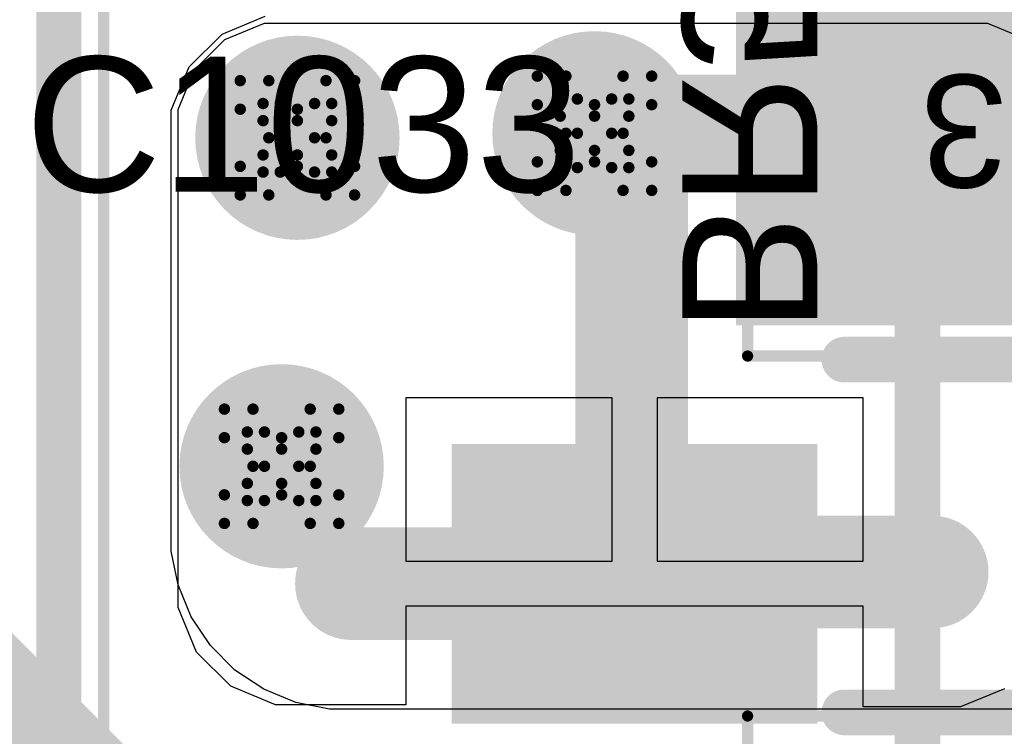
# Model space of a CAD drawing. Header units: inches. Extents: x -6 to 11.2, y -2.2 to 8.3.
# Tile 31 of 256: x 0.668 to 0.84, y 1.293 to 1.419. Entities that reach past the tile are written whole.
import ezdxf

# ---------------------------------------------------------------- set-up
doc = ezdxf.new("R2010")
doc.units = ezdxf.units.IN
doc.header["$MEASUREMENT"] = 0
for name, color, linetype in [('Board Layer Stack Bottom Overlay', 54, 'Continuous'), ('Board Layer Stack Bottom Solder', 6, 'Continuous'), ('Bottom Comp Body -Top13)-Comp Body -Bot14)', 56, 'Continuous'), ('Bottom Courtyard -Top15)-Courtyard -Bot16)', 56, 'Continuous'), ('Bottom Paste', 16, 'Continuous'), ('Drill Drawing', 1, 'Continuous'), ('Layer  6- Inner', 156, 'Continuous'), ('Layer 1- Top', 1, 'Continuous'), ('Layer 2- GND', 16, 'Continuous'), ('Layer 7- PWR', 76, 'Continuous'), ('Layer 8- Bottom', 5, 'Continuous'), ('Top Comp Body -Top13)-Comp Body -Bot14)', 56, 'Continuous'), ('Top Comp Outline -Top11)-Comp Outline -Bot12)', 56, 'Continuous'), ('Top Courtyard -Top15)-Courtyard -Bot16)', 56, 'Continuous'), ('Top Overlay', 2, 'Continuous'), ('Top Paste', 8, 'Continuous'), ('Top Solder', 216, 'Continuous'), ('Via Holes', 16, 'Continuous')]:
    doc.layers.add(name, color=color, linetype=linetype)
doc.styles.add('Arial', font='txt', dxfattribs={"height": 0.2})

# ---------------------------------------------------------------- blocks, each defined once
blk = doc.blocks.new('615008138321_B_93')
at = {"layer": 'Board Layer Stack Bottom Overlay'}
blk.add_lwpolyline([(-0.31496, -0.32874, 0.00787, 0.00787, 0), (0.31496, -0.32874, 0.00787, 0.00787, 0)], format="xyseb", dxfattribs=at)
at = {"layer": 'Bottom Comp Body -Top13)-Comp Body -Bot14)'}
blk.add_lwpolyline([(-0.31496, -0.32874, 0.00394, 0.00394, 0), (0.31496, -0.32874, 0.00394, 0.00394, 0)], format="xyseb", dxfattribs=at)
at = {"layer": 'Bottom Courtyard -Top15)-Courtyard -Bot16)'}
blk.add_lwpolyline([(-0.36811, -0.33661, 0.00197, 0.00197, 0), (0.36811, -0.33661, 0.00197, 0.00197, 0)], format="xyseb", dxfattribs=at)
blk = doc.blocks.new('L1505_M_____120')
at = {"layer": 'Layer 1- Top'}
for points in [[(-0.067, -0.032), (-0.067, 0.032), (-0.017, 0.032), (-0.017, -0.032)], [(0.017, -0.032), (0.017, 0.032), (0.067, 0.032), (0.067, -0.032)]]:
    blk.add_hatch(color=7, dxfattribs=at).paths.add_polyline_path(points)
at = {"layer": 'Top Paste'}
for points in [[(-0.067, -0.032), (-0.067, 0.032), (-0.017, 0.032), (-0.017, -0.032)], [(0.017, -0.032), (0.017, 0.032), (0.067, 0.032), (0.067, -0.032)]]:
    blk.add_hatch(color=8, dxfattribs=at).paths.add_polyline_path(points)
at = {"layer": 'Top Solder'}
for points in [[(-0.06897, -0.03397), (-0.06897, 0.03397), (-0.01503, 0.03397), (-0.01503, -0.03397)], [(0.01503, -0.03397), (0.01503, 0.03397), (0.06897, 0.03397), (0.06897, -0.03397)]]:
    blk.add_hatch(color=216, dxfattribs=at).paths.add_polyline_path(points)
at = {"layer": 'Top Comp Body -Top13)-Comp Body -Bot14)'}
for points in [[(0.04331, 0.02854, 0.00394, 0.00394, 0), (-0.04331, 0.02854, 0.00394, 0.00394, 0)], [(-0.04331, 0.02854, 0.00394, 0.00394, 0), (-0.04331, -0.02854, 0.00394, 0.00394, 0)], [(0.04331, 0.02854, 0.00394, 0.00394, 0), (0.04331, -0.02854, 0.00394, 0.00394, 0)], [(0.04331, -0.02854, 0.00394, 0.00394, 0), (-0.04331, -0.02854, 0.00394, 0.00394, 0)]]:
    blk.add_lwpolyline(points, format="xyseb", dxfattribs=at)
for points in [[(-0.04429, 0.02854, 0.00197, 0.00197, 1), (-0.04232, 0.02854, 0.00197, 0.00197, 1)], [(-0.04429, 0.02854, 0.00197, 0.00197, 1), (-0.04232, 0.02854, 0.00197, 0.00197, 1)], [(0.04232, 0.02854, 0.00197, 0.00197, 1), (0.04429, 0.02854, 0.00197, 0.00197, 1)], [(0.04232, 0.02854, 0.00197, 0.00197, 1), (0.04429, 0.02854, 0.00197, 0.00197, 1)], [(-0.04429, -0.02854, 0.00197, 0.00197, 1), (-0.04232, -0.02854, 0.00197, 0.00197, 1)], [(-0.04429, -0.02854, 0.00197, 0.00197, 1), (-0.04232, -0.02854, 0.00197, 0.00197, 1)], [(0.04232, -0.02854, 0.00197, 0.00197, 1), (0.04429, -0.02854, 0.00197, 0.00197, 1)], [(0.04232, -0.02854, 0.00197, 0.00197, 1), (0.04429, -0.02854, 0.00197, 0.00197, 1)]]:
    blk.add_lwpolyline(points, format="xyseb", close=True, dxfattribs=at)
at = {"layer": 'Top Courtyard -Top15)-Courtyard -Bot16)'}
for points in [[(0.06693, 0.03937, 0.00197, 0.00197, 0), (-0.06693, 0.03937, 0.00197, 0.00197, 0)], [(-0.06693, 0.03937, 0.00197, 0.00197, 0), (-0.06693, -0.03937, 0.00197, 0.00197, 0)], [(0.06693, 0.03937, 0.00197, 0.00197, 0), (0.06693, -0.03937, 0.00197, 0.00197, 0)], [(0, 0.01969, 0.00394, 0.00394, 0), (0, -0.01969, 0.00394, 0.00394, 0)], [(0.01969, 0, 0.00394, 0.00394, 0), (-0.01969, 0, 0.00394, 0.00394, 0)], [(0.06693, -0.03937, 0.00197, 0.00197, 0), (-0.06693, -0.03937, 0.00197, 0.00197, 0)]]:
    blk.add_lwpolyline(points, format="xyseb", dxfattribs=at)
for points in [[(-0.06742, 0.03937, 0.000984, 0.000984, 1), (-0.06644, 0.03937, 0.000984, 0.000984, 1)], [(-0.06742, 0.03937, 0.000984, 0.000984, 1), (-0.06644, 0.03937, 0.000984, 0.000984, 1)], [(0.06644, 0.03937, 0.000984, 0.000984, 1), (0.06742, 0.03937, 0.000984, 0.000984, 1)], [(0.06644, 0.03937, 0.000984, 0.000984, 1), (0.06742, 0.03937, 0.000984, 0.000984, 1)], [(-0.00098, 0.01969, 0.00197, 0.00197, 1), (0.00098, 0.01969, 0.00197, 0.00197, 1)], [(-0.02067, 0, 0.00197, 0.00197, 1), (-0.0187, 0, 0.00197, 0.00197, 1)], [(0.0187, 0, 0.00197, 0.00197, 1), (0.02067, 0, 0.00197, 0.00197, 1)], [(-0.00098, -0.01969, 0.00197, 0.00197, 1), (0.00098, -0.01969, 0.00197, 0.00197, 1)], [(-0.06742, -0.03937, 0.000984, 0.000984, 1), (-0.06644, -0.03937, 0.000984, 0.000984, 1)], [(-0.06742, -0.03937, 0.000984, 0.000984, 1), (-0.06644, -0.03937, 0.000984, 0.000984, 1)], [(0.06644, -0.03937, 0.000984, 0.000984, 1), (0.06742, -0.03937, 0.000984, 0.000984, 1)], [(0.06644, -0.03937, 0.000984, 0.000984, 1), (0.06742, -0.03937, 0.000984, 0.000984, 1)]]:
    blk.add_lwpolyline(points, format="xyseb", close=True, dxfattribs=at)
at = {"layer": 'Top Overlay'}
for points in [[(0.05, 0.04, 0.008, 0.008, 0), (-0.05, 0.04, 0.008, 0.008, 0)], [(0.05, -0.04, 0.008, 0.008, 0), (-0.05, -0.04, 0.008, 0.008, 0)]]:
    blk.add_lwpolyline(points, format="xyseb", dxfattribs=at)
for points in [[(-0.052, 0.04, 0.004, 0.004, 1), (-0.048, 0.04, 0.004, 0.004, 1)], [(0.048, 0.04, 0.004, 0.004, 1), (0.052, 0.04, 0.004, 0.004, 1)], [(-0.052, -0.04, 0.004, 0.004, 1), (-0.048, -0.04, 0.004, 0.004, 1)], [(0.048, -0.04, 0.004, 0.004, 1), (0.052, -0.04, 0.004, 0.004, 1)]]:
    blk.add_lwpolyline(points, format="xyseb", close=True, dxfattribs=at)
at = {"layer": 'Top Comp Outline -Top11)-Comp Outline -Bot12)', "style": 'Arial'}
blk.add_text('C1005', height=0.019685, dxfattribs=at).set_placement((-0.04428, -0.00984))
blk = doc.blocks.new('L1505_M_____371')
at = {"layer": 'Layer 1- Top'}
for points in [[(-0.067, -0.032), (-0.067, 0.032), (-0.017, 0.032), (-0.017, -0.032)], [(0.017, -0.032), (0.017, 0.032), (0.067, 0.032), (0.067, -0.032)]]:
    blk.add_hatch(color=7, dxfattribs=at).paths.add_polyline_path(points)
at = {"layer": 'Top Paste'}
for points in [[(-0.067, -0.032), (-0.067, 0.032), (-0.017, 0.032), (-0.017, -0.032)], [(0.017, -0.032), (0.017, 0.032), (0.067, 0.032), (0.067, -0.032)]]:
    blk.add_hatch(color=8, dxfattribs=at).paths.add_polyline_path(points)
at = {"layer": 'Top Solder'}
for points in [[(-0.06897, -0.03397), (-0.06897, 0.03397), (-0.01503, 0.03397), (-0.01503, -0.03397)], [(0.01503, -0.03397), (0.01503, 0.03397), (0.06897, 0.03397), (0.06897, -0.03397)]]:
    blk.add_hatch(color=216, dxfattribs=at).paths.add_polyline_path(points)
at = {"layer": 'Top Comp Body -Top13)-Comp Body -Bot14)'}
for points in [[(-0.04331, 0.02854, 0.00394, 0.00394, 0), (-0.04331, -0.02854, 0.00394, 0.00394, 0)], [(0.04331, 0.02854, 0.00394, 0.00394, 0), (-0.04331, 0.02854, 0.00394, 0.00394, 0)], [(0.04331, 0.02854, 0.00394, 0.00394, 0), (0.04331, -0.02854, 0.00394, 0.00394, 0)], [(0.04331, -0.02854, 0.00394, 0.00394, 0), (-0.04331, -0.02854, 0.00394, 0.00394, 0)]]:
    blk.add_lwpolyline(points, format="xyseb", dxfattribs=at)
for points in [[(-0.04429, 0.02854, 0.00197, 0.00197, 1), (-0.04232, 0.02854, 0.00197, 0.00197, 1)], [(-0.04429, 0.02854, 0.00197, 0.00197, 1), (-0.04232, 0.02854, 0.00197, 0.00197, 1)], [(0.04232, 0.02854, 0.00197, 0.00197, 1), (0.04429, 0.02854, 0.00197, 0.00197, 1)], [(0.04232, 0.02854, 0.00197, 0.00197, 1), (0.04429, 0.02854, 0.00197, 0.00197, 1)], [(-0.04429, -0.02854, 0.00197, 0.00197, 1), (-0.04232, -0.02854, 0.00197, 0.00197, 1)], [(-0.04429, -0.02854, 0.00197, 0.00197, 1), (-0.04232, -0.02854, 0.00197, 0.00197, 1)], [(0.04232, -0.02854, 0.00197, 0.00197, 1), (0.04429, -0.02854, 0.00197, 0.00197, 1)], [(0.04232, -0.02854, 0.00197, 0.00197, 1), (0.04429, -0.02854, 0.00197, 0.00197, 1)]]:
    blk.add_lwpolyline(points, format="xyseb", close=True, dxfattribs=at)
at = {"layer": 'Top Courtyard -Top15)-Courtyard -Bot16)'}
for points in [[(-0.06693, 0.03937, 0.00197, 0.00197, 0), (-0.06693, -0.03937, 0.00197, 0.00197, 0)], [(0.06693, 0.03937, 0.00197, 0.00197, 0), (-0.06693, 0.03937, 0.00197, 0.00197, 0)], [(0.06693, 0.03937, 0.00197, 0.00197, 0), (0.06693, -0.03937, 0.00197, 0.00197, 0)], [(0, 0.01969, 0.00394, 0.00394, 0), (0, -0.01969, 0.00394, 0.00394, 0)], [(0.01969, 0, 0.00394, 0.00394, 0), (-0.01969, 0, 0.00394, 0.00394, 0)], [(0.06693, -0.03937, 0.00197, 0.00197, 0), (-0.06693, -0.03937, 0.00197, 0.00197, 0)]]:
    blk.add_lwpolyline(points, format="xyseb", dxfattribs=at)
for points in [[(-0.06742, 0.03937, 0.000984, 0.000984, 1), (-0.06644, 0.03937, 0.000984, 0.000984, 1)], [(-0.06742, 0.03937, 0.000984, 0.000984, 1), (-0.06644, 0.03937, 0.000984, 0.000984, 1)], [(0.06644, 0.03937, 0.000984, 0.000984, 1), (0.06742, 0.03937, 0.000984, 0.000984, 1)], [(0.06644, 0.03937, 0.000984, 0.000984, 1), (0.06742, 0.03937, 0.000984, 0.000984, 1)], [(-0.00098, 0.01969, 0.00197, 0.00197, 1), (0.00098, 0.01969, 0.00197, 0.00197, 1)], [(-0.02067, 0, 0.00197, 0.00197, 1), (-0.0187, 0, 0.00197, 0.00197, 1)], [(0.0187, 0, 0.00197, 0.00197, 1), (0.02067, 0, 0.00197, 0.00197, 1)], [(-0.00098, -0.01969, 0.00197, 0.00197, 1), (0.00098, -0.01969, 0.00197, 0.00197, 1)], [(-0.06742, -0.03937, 0.000984, 0.000984, 1), (-0.06644, -0.03937, 0.000984, 0.000984, 1)], [(-0.06742, -0.03937, 0.000984, 0.000984, 1), (-0.06644, -0.03937, 0.000984, 0.000984, 1)], [(0.06644, -0.03937, 0.000984, 0.000984, 1), (0.06742, -0.03937, 0.000984, 0.000984, 1)], [(0.06644, -0.03937, 0.000984, 0.000984, 1), (0.06742, -0.03937, 0.000984, 0.000984, 1)]]:
    blk.add_lwpolyline(points, format="xyseb", close=True, dxfattribs=at)
at = {"layer": 'Top Overlay'}
for points in [[(0.05, 0.04, 0.008, 0.008, 0), (-0.05, 0.04, 0.008, 0.008, 0)], [(0.05, -0.04, 0.008, 0.008, 0), (-0.05, -0.04, 0.008, 0.008, 0)]]:
    blk.add_lwpolyline(points, format="xyseb", dxfattribs=at)
for points in [[(-0.052, 0.04, 0.004, 0.004, 1), (-0.048, 0.04, 0.004, 0.004, 1)], [(0.048, 0.04, 0.004, 0.004, 1), (0.052, 0.04, 0.004, 0.004, 1)], [(-0.052, -0.04, 0.004, 0.004, 1), (-0.048, -0.04, 0.004, 0.004, 1)], [(0.048, -0.04, 0.004, 0.004, 1), (0.052, -0.04, 0.004, 0.004, 1)]]:
    blk.add_lwpolyline(points, format="xyseb", close=True, dxfattribs=at)
at = {"layer": 'Top Comp Outline -Top11)-Comp Outline -Bot12)', "style": 'Arial'}
blk.add_text('C1033', height=0.019685, dxfattribs=at).set_placement((-0.04428, -0.00984))
blk = doc.blocks.new('DF_S_B_400')
at = {"layer": 'Board Layer Stack Bottom Solder'}
blk.add_hatch(color=6, dxfattribs=at).paths.add_polyline_path([(-0.07553, 0.20647), (-0.07553, 0.14253), (-0.12447, 0.14253), (-0.12447, 0.20647)])
at = {"layer": 'Bottom Paste'}
blk.add_hatch(color=16, dxfattribs=at).paths.add_polyline_path([(-0.0775, 0.2045), (-0.0775, 0.1445), (-0.1225, 0.1445), (-0.1225, 0.2045)])
at = {"layer": 'Layer 8- Bottom'}
blk.add_hatch(color=7, dxfattribs=at).paths.add_polyline_path([(-0.0775, 0.2045), (-0.0775, 0.1445), (-0.1225, 0.1445), (-0.1225, 0.2045)])
at = {"layer": 'Board Layer Stack Bottom Overlay'}
blk.add_lwpolyline([(-0.175, 0.125, 0.008, 0.008, 0), (0.175, 0.125, 0.008, 0.008, 0)], format="xyseb", dxfattribs=at)

msp = doc.modelspace()

# ---------------------------------------------------------------- hatches: boundary and pattern name
at = {"layer": 'Layer  6- Inner'}
h = msp.add_hatch(color=7, dxfattribs=at)
edge = h.paths.add_edge_path()
edge.add_arc((0.71654, 1.39803), 0.01575, 0, 360)
h = msp.add_hatch(color=7, dxfattribs=at)
edge = h.paths.add_edge_path()
edge.add_arc((0.7685, 1.39882), 0.01575, 0, 360)
h = msp.add_hatch(color=7, dxfattribs=at)
edge = h.paths.add_edge_path()
edge.add_arc((0.71378, 1.34055), 0.01575, 0, 360)
at = {"layer": 'Layer 1- Top'}
h = msp.add_hatch(color=7, dxfattribs=at)
edge = h.paths.add_edge_path()
edge.add_arc((0.71654, 1.39803), 0.01575, 0, 360)
h = msp.add_hatch(color=7, dxfattribs=at)
edge = h.paths.add_edge_path()
edge.add_arc((0.7685, 1.39882), 0.01575, 0, 360)
h = msp.add_hatch(color=7, dxfattribs=at)
edge = h.paths.add_edge_path()
edge.add_arc((0.71378, 1.34055), 0.01575, 0, 360)
at = {"layer": 'Layer 2- GND'}
h = msp.add_hatch(color=7, dxfattribs=at)
edge = h.paths.add_edge_path()
edge.add_arc((0.71654, 1.39803), 0.01787, 0, 360)
h = msp.add_hatch(color=7, dxfattribs=at)
edge = h.paths.add_edge_path()
edge.add_arc((0.7685, 1.39882), 0.01787, 0, 360)
h = msp.add_hatch(color=7, dxfattribs=at)
edge = h.paths.add_edge_path()
edge.add_arc((0.71378, 1.34055), 0.01787, 0, 360)
at = {"layer": 'Layer 7- PWR'}
h = msp.add_hatch(color=7, dxfattribs=at)
edge = h.paths.add_edge_path()
edge.add_arc((0.71654, 1.39803), 0.01787, 0, 360)
h = msp.add_hatch(color=7, dxfattribs=at)
edge = h.paths.add_edge_path()
edge.add_arc((0.7685, 1.39882), 0.01787, 0, 360)
h = msp.add_hatch(color=7, dxfattribs=at)
edge = h.paths.add_edge_path()
edge.add_arc((0.71378, 1.34055), 0.01787, 0, 360)
at = {"layer": 'Layer 8- Bottom'}
h = msp.add_hatch(color=7, dxfattribs=at)
edge = h.paths.add_edge_path()
edge.add_arc((0.71654, 1.39803), 0.01575, 0, 360)
h = msp.add_hatch(color=7, dxfattribs=at)
edge = h.paths.add_edge_path()
edge.add_arc((0.7685, 1.39882), 0.01575, 0, 360)
h = msp.add_hatch(color=7, dxfattribs=at)
edge = h.paths.add_edge_path()
edge.add_arc((0.71378, 1.34055), 0.01575, 0, 360)
at = {"layer": 'Via Holes'}
h = msp.add_hatch(color=7, dxfattribs=at)
edge = h.paths.add_edge_path()
edge.add_arc((0.71654, 1.39803), 0.00787, 0, 360)
h = msp.add_hatch(color=7, dxfattribs=at)
edge = h.paths.add_edge_path()
edge.add_arc((0.7685, 1.39882), 0.00787, 0, 360)
h = msp.add_hatch(color=7, dxfattribs=at)
edge = h.paths.add_edge_path()
edge.add_arc((0.71378, 1.34055), 0.00787, 0, 360)

# ---------------------------------------------------------------- linework, layer by layer
at = {"layer": 'Drill Drawing'}
for points in [[(0.70654, 1.40303, 0.002, 0.002, 0), (0.70654, 1.40803, 0.002, 0.002, 0)], [(0.70654, 1.40803, 0.002, 0.002, 0), (0.71154, 1.40803, 0.002, 0.002, 0)], [(0.71154, 1.40803, 0.002, 0.002, 0), (0.71654, 1.40303, 0.002, 0.002, 0)], [(0.71654, 1.40303, 0.002, 0.002, 0), (0.72154, 1.40803, 0.002, 0.002, 0)], [(0.72154, 1.40803, 0.002, 0.002, 0), (0.72654, 1.40803, 0.002, 0.002, 0)], [(0.72654, 1.40303, 0.002, 0.002, 0), (0.72654, 1.40803, 0.002, 0.002, 0)], [(0.7585, 1.40382, 0.002, 0.002, 0), (0.7585, 1.40882, 0.002, 0.002, 0)], [(0.7585, 1.40882, 0.002, 0.002, 0), (0.7635, 1.40882, 0.002, 0.002, 0)], [(0.7635, 1.40882, 0.002, 0.002, 0), (0.7685, 1.40382, 0.002, 0.002, 0)], [(0.7685, 1.40382, 0.002, 0.002, 0), (0.7735, 1.40882, 0.002, 0.002, 0)], [(0.7735, 1.40882, 0.002, 0.002, 0), (0.7785, 1.40882, 0.002, 0.002, 0)], [(0.7785, 1.40382, 0.002, 0.002, 0), (0.7785, 1.40882, 0.002, 0.002, 0)], [(0.71054, 1.40103, 0.002, 0.002, 0), (0.71054, 1.40403, 0.002, 0.002, 0)], [(0.71054, 1.40403, 0.002, 0.002, 0), (0.71354, 1.40403, 0.002, 0.002, 0)], [(0.71354, 1.40403, 0.002, 0.002, 0), (0.71654, 1.40103, 0.002, 0.002, 0)], [(0.71654, 1.40103, 0.002, 0.002, 0), (0.71954, 1.40403, 0.002, 0.002, 0)], [(0.71954, 1.40403, 0.002, 0.002, 0), (0.72254, 1.40403, 0.002, 0.002, 0)], [(0.72254, 1.40103, 0.002, 0.002, 0), (0.72254, 1.40403, 0.002, 0.002, 0)], [(0.7625, 1.40182, 0.002, 0.002, 0), (0.7625, 1.40482, 0.002, 0.002, 0)], [(0.7625, 1.40482, 0.002, 0.002, 0), (0.7655, 1.40482, 0.002, 0.002, 0)], [(0.7655, 1.40482, 0.002, 0.002, 0), (0.7685, 1.40182, 0.002, 0.002, 0)], [(0.7685, 1.40182, 0.002, 0.002, 0), (0.7715, 1.40482, 0.002, 0.002, 0)], [(0.7715, 1.40482, 0.002, 0.002, 0), (0.7745, 1.40482, 0.002, 0.002, 0)], [(0.7745, 1.40182, 0.002, 0.002, 0), (0.7745, 1.40482, 0.002, 0.002, 0)], [(0.70654, 1.40303, 0.002, 0.002, 0), (0.71154, 1.39803, 0.002, 0.002, 0)], [(0.72154, 1.39803, 0.002, 0.002, 0), (0.72654, 1.40303, 0.002, 0.002, 0)], [(0.7585, 1.40382, 0.002, 0.002, 0), (0.7635, 1.39882, 0.002, 0.002, 0)], [(0.7735, 1.39882, 0.002, 0.002, 0), (0.7785, 1.40382, 0.002, 0.002, 0)], [(0.71054, 1.40103, 0.002, 0.002, 0), (0.71354, 1.39803, 0.002, 0.002, 0)], [(0.71954, 1.39803, 0.002, 0.002, 0), (0.72254, 1.40103, 0.002, 0.002, 0)], [(0.7625, 1.40182, 0.002, 0.002, 0), (0.7655, 1.39882, 0.002, 0.002, 0)], [(0.7715, 1.39882, 0.002, 0.002, 0), (0.7745, 1.40182, 0.002, 0.002, 0)], [(0.70654, 1.39303, 0.002, 0.002, 0), (0.71154, 1.39803, 0.002, 0.002, 0)], [(0.71054, 1.39503, 0.002, 0.002, 0), (0.71354, 1.39803, 0.002, 0.002, 0)], [(0.71954, 1.39803, 0.002, 0.002, 0), (0.72254, 1.39503, 0.002, 0.002, 0)], [(0.72154, 1.39803, 0.002, 0.002, 0), (0.72654, 1.39303, 0.002, 0.002, 0)], [(0.7585, 1.39382, 0.002, 0.002, 0), (0.7635, 1.39882, 0.002, 0.002, 0)], [(0.7625, 1.39582, 0.002, 0.002, 0), (0.7655, 1.39882, 0.002, 0.002, 0)], [(0.7715, 1.39882, 0.002, 0.002, 0), (0.7745, 1.39582, 0.002, 0.002, 0)], [(0.7735, 1.39882, 0.002, 0.002, 0), (0.7785, 1.39382, 0.002, 0.002, 0)], [(0.7625, 1.39282, 0.002, 0.002, 0), (0.7625, 1.39582, 0.002, 0.002, 0)], [(0.7655, 1.39282, 0.002, 0.002, 0), (0.7685, 1.39582, 0.002, 0.002, 0)], [(0.7685, 1.39582, 0.002, 0.002, 0), (0.7715, 1.39282, 0.002, 0.002, 0)], [(0.7745, 1.39282, 0.002, 0.002, 0), (0.7745, 1.39582, 0.002, 0.002, 0)], [(0.71054, 1.39203, 0.002, 0.002, 0), (0.71054, 1.39503, 0.002, 0.002, 0)], [(0.71354, 1.39203, 0.002, 0.002, 0), (0.71654, 1.39503, 0.002, 0.002, 0)], [(0.71654, 1.39503, 0.002, 0.002, 0), (0.71954, 1.39203, 0.002, 0.002, 0)], [(0.72254, 1.39203, 0.002, 0.002, 0), (0.72254, 1.39503, 0.002, 0.002, 0)], [(0.7585, 1.38882, 0.002, 0.002, 0), (0.7585, 1.39382, 0.002, 0.002, 0)], [(0.7635, 1.38882, 0.002, 0.002, 0), (0.7685, 1.39382, 0.002, 0.002, 0)], [(0.7685, 1.39382, 0.002, 0.002, 0), (0.7735, 1.38882, 0.002, 0.002, 0)], [(0.7785, 1.38882, 0.002, 0.002, 0), (0.7785, 1.39382, 0.002, 0.002, 0)], [(0.70654, 1.38803, 0.002, 0.002, 0), (0.70654, 1.39303, 0.002, 0.002, 0)], [(0.71054, 1.39203, 0.002, 0.002, 0), (0.71354, 1.39203, 0.002, 0.002, 0)], [(0.71154, 1.38803, 0.002, 0.002, 0), (0.71654, 1.39303, 0.002, 0.002, 0)], [(0.71654, 1.39303, 0.002, 0.002, 0), (0.72154, 1.38803, 0.002, 0.002, 0)], [(0.71954, 1.39203, 0.002, 0.002, 0), (0.72254, 1.39203, 0.002, 0.002, 0)], [(0.72654, 1.38803, 0.002, 0.002, 0), (0.72654, 1.39303, 0.002, 0.002, 0)], [(0.7625, 1.39282, 0.002, 0.002, 0), (0.7655, 1.39282, 0.002, 0.002, 0)], [(0.7715, 1.39282, 0.002, 0.002, 0), (0.7745, 1.39282, 0.002, 0.002, 0)], [(0.7585, 1.38882, 0.002, 0.002, 0), (0.7635, 1.38882, 0.002, 0.002, 0)], [(0.7735, 1.38882, 0.002, 0.002, 0), (0.7785, 1.38882, 0.002, 0.002, 0)], [(0.70654, 1.38803, 0.002, 0.002, 0), (0.71154, 1.38803, 0.002, 0.002, 0)], [(0.72154, 1.38803, 0.002, 0.002, 0), (0.72654, 1.38803, 0.002, 0.002, 0)], [(0.70378, 1.34555, 0.002, 0.002, 0), (0.70378, 1.35055, 0.002, 0.002, 0)], [(0.70378, 1.35055, 0.002, 0.002, 0), (0.70878, 1.35055, 0.002, 0.002, 0)], [(0.70878, 1.35055, 0.002, 0.002, 0), (0.71378, 1.34555, 0.002, 0.002, 0)], [(0.71378, 1.34555, 0.002, 0.002, 0), (0.71878, 1.35055, 0.002, 0.002, 0)], [(0.71878, 1.35055, 0.002, 0.002, 0), (0.72378, 1.35055, 0.002, 0.002, 0)], [(0.72378, 1.34555, 0.002, 0.002, 0), (0.72378, 1.35055, 0.002, 0.002, 0)], [(0.70378, 1.34555, 0.002, 0.002, 0), (0.70878, 1.34055, 0.002, 0.002, 0)], [(0.70778, 1.34355, 0.002, 0.002, 0), (0.70778, 1.34655, 0.002, 0.002, 0)], [(0.70778, 1.34655, 0.002, 0.002, 0), (0.71078, 1.34655, 0.002, 0.002, 0)], [(0.71078, 1.34655, 0.002, 0.002, 0), (0.71378, 1.34355, 0.002, 0.002, 0)], [(0.71378, 1.34355, 0.002, 0.002, 0), (0.71678, 1.34655, 0.002, 0.002, 0)], [(0.71678, 1.34655, 0.002, 0.002, 0), (0.71978, 1.34655, 0.002, 0.002, 0)], [(0.71878, 1.34055, 0.002, 0.002, 0), (0.72378, 1.34555, 0.002, 0.002, 0)], [(0.71978, 1.34355, 0.002, 0.002, 0), (0.71978, 1.34655, 0.002, 0.002, 0)], [(0.70778, 1.34355, 0.002, 0.002, 0), (0.71078, 1.34055, 0.002, 0.002, 0)], [(0.71678, 1.34055, 0.002, 0.002, 0), (0.71978, 1.34355, 0.002, 0.002, 0)], [(0.70378, 1.33555, 0.002, 0.002, 0), (0.70878, 1.34055, 0.002, 0.002, 0)], [(0.70778, 1.33755, 0.002, 0.002, 0), (0.71078, 1.34055, 0.002, 0.002, 0)], [(0.71678, 1.34055, 0.002, 0.002, 0), (0.71978, 1.33755, 0.002, 0.002, 0)], [(0.71878, 1.34055, 0.002, 0.002, 0), (0.72378, 1.33555, 0.002, 0.002, 0)], [(0.70778, 1.33455, 0.002, 0.002, 0), (0.70778, 1.33755, 0.002, 0.002, 0)], [(0.71078, 1.33455, 0.002, 0.002, 0), (0.71378, 1.33755, 0.002, 0.002, 0)], [(0.71378, 1.33755, 0.002, 0.002, 0), (0.71678, 1.33455, 0.002, 0.002, 0)], [(0.71978, 1.33455, 0.002, 0.002, 0), (0.71978, 1.33755, 0.002, 0.002, 0)], [(0.70378, 1.33055, 0.002, 0.002, 0), (0.70378, 1.33555, 0.002, 0.002, 0)], [(0.70878, 1.33055, 0.002, 0.002, 0), (0.71378, 1.33555, 0.002, 0.002, 0)], [(0.71378, 1.33555, 0.002, 0.002, 0), (0.71878, 1.33055, 0.002, 0.002, 0)], [(0.72378, 1.33055, 0.002, 0.002, 0), (0.72378, 1.33555, 0.002, 0.002, 0)], [(0.70778, 1.33455, 0.002, 0.002, 0), (0.71078, 1.33455, 0.002, 0.002, 0)], [(0.71678, 1.33455, 0.002, 0.002, 0), (0.71978, 1.33455, 0.002, 0.002, 0)], [(0.70378, 1.33055, 0.002, 0.002, 0), (0.70878, 1.33055, 0.002, 0.002, 0)], [(0.71878, 1.33055, 0.002, 0.002, 0), (0.72378, 1.33055, 0.002, 0.002, 0)]]:
    msp.add_lwpolyline(points, format="xyseb", dxfattribs=at)
for points in [[(0.70604, 1.40803, 0.001, 0.001, 1), (0.70704, 1.40803, 0.001, 0.001, 1)], [(0.70604, 1.40803, 0.001, 0.001, 1), (0.70704, 1.40803, 0.001, 0.001, 1)], [(0.71104, 1.40803, 0.001, 0.001, 1), (0.71204, 1.40803, 0.001, 0.001, 1)], [(0.71104, 1.40803, 0.001, 0.001, 1), (0.71204, 1.40803, 0.001, 0.001, 1)], [(0.72104, 1.40803, 0.001, 0.001, 1), (0.72204, 1.40803, 0.001, 0.001, 1)], [(0.72104, 1.40803, 0.001, 0.001, 1), (0.72204, 1.40803, 0.001, 0.001, 1)], [(0.72604, 1.40803, 0.001, 0.001, 1), (0.72704, 1.40803, 0.001, 0.001, 1)], [(0.72604, 1.40803, 0.001, 0.001, 1), (0.72704, 1.40803, 0.001, 0.001, 1)], [(0.758, 1.40882, 0.001, 0.001, 1), (0.759, 1.40882, 0.001, 0.001, 1)], [(0.758, 1.40882, 0.001, 0.001, 1), (0.759, 1.40882, 0.001, 0.001, 1)], [(0.763, 1.40882, 0.001, 0.001, 1), (0.764, 1.40882, 0.001, 0.001, 1)], [(0.763, 1.40882, 0.001, 0.001, 1), (0.764, 1.40882, 0.001, 0.001, 1)], [(0.773, 1.40882, 0.001, 0.001, 1), (0.774, 1.40882, 0.001, 0.001, 1)], [(0.773, 1.40882, 0.001, 0.001, 1), (0.774, 1.40882, 0.001, 0.001, 1)], [(0.778, 1.40882, 0.001, 0.001, 1), (0.779, 1.40882, 0.001, 0.001, 1)], [(0.778, 1.40882, 0.001, 0.001, 1), (0.779, 1.40882, 0.001, 0.001, 1)], [(0.71004, 1.40403, 0.001, 0.001, 1), (0.71104, 1.40403, 0.001, 0.001, 1)], [(0.71004, 1.40403, 0.001, 0.001, 1), (0.71104, 1.40403, 0.001, 0.001, 1)], [(0.71304, 1.40403, 0.001, 0.001, 1), (0.71404, 1.40403, 0.001, 0.001, 1)], [(0.71304, 1.40403, 0.001, 0.001, 1), (0.71404, 1.40403, 0.001, 0.001, 1)], [(0.71904, 1.40403, 0.001, 0.001, 1), (0.72004, 1.40403, 0.001, 0.001, 1)], [(0.71904, 1.40403, 0.001, 0.001, 1), (0.72004, 1.40403, 0.001, 0.001, 1)], [(0.72204, 1.40403, 0.001, 0.001, 1), (0.72304, 1.40403, 0.001, 0.001, 1)], [(0.72204, 1.40403, 0.001, 0.001, 1), (0.72304, 1.40403, 0.001, 0.001, 1)], [(0.762, 1.40482, 0.001, 0.001, 1), (0.763, 1.40482, 0.001, 0.001, 1)], [(0.762, 1.40482, 0.001, 0.001, 1), (0.763, 1.40482, 0.001, 0.001, 1)], [(0.765, 1.40482, 0.001, 0.001, 1), (0.766, 1.40482, 0.001, 0.001, 1)], [(0.765, 1.40482, 0.001, 0.001, 1), (0.766, 1.40482, 0.001, 0.001, 1)], [(0.771, 1.40482, 0.001, 0.001, 1), (0.772, 1.40482, 0.001, 0.001, 1)], [(0.771, 1.40482, 0.001, 0.001, 1), (0.772, 1.40482, 0.001, 0.001, 1)], [(0.774, 1.40482, 0.001, 0.001, 1), (0.775, 1.40482, 0.001, 0.001, 1)], [(0.774, 1.40482, 0.001, 0.001, 1), (0.775, 1.40482, 0.001, 0.001, 1)], [(0.70604, 1.40303, 0.001, 0.001, 1), (0.70704, 1.40303, 0.001, 0.001, 1)], [(0.70604, 1.40303, 0.001, 0.001, 1), (0.70704, 1.40303, 0.001, 0.001, 1)], [(0.71604, 1.40303, 0.001, 0.001, 1), (0.71704, 1.40303, 0.001, 0.001, 1)], [(0.71604, 1.40303, 0.001, 0.001, 1), (0.71704, 1.40303, 0.001, 0.001, 1)], [(0.72604, 1.40303, 0.001, 0.001, 1), (0.72704, 1.40303, 0.001, 0.001, 1)], [(0.72604, 1.40303, 0.001, 0.001, 1), (0.72704, 1.40303, 0.001, 0.001, 1)], [(0.758, 1.40382, 0.001, 0.001, 1), (0.759, 1.40382, 0.001, 0.001, 1)], [(0.758, 1.40382, 0.001, 0.001, 1), (0.759, 1.40382, 0.001, 0.001, 1)], [(0.768, 1.40382, 0.001, 0.001, 1), (0.769, 1.40382, 0.001, 0.001, 1)], [(0.768, 1.40382, 0.001, 0.001, 1), (0.769, 1.40382, 0.001, 0.001, 1)], [(0.778, 1.40382, 0.001, 0.001, 1), (0.779, 1.40382, 0.001, 0.001, 1)], [(0.778, 1.40382, 0.001, 0.001, 1), (0.779, 1.40382, 0.001, 0.001, 1)], [(0.71004, 1.40103, 0.001, 0.001, 1), (0.71104, 1.40103, 0.001, 0.001, 1)], [(0.71004, 1.40103, 0.001, 0.001, 1), (0.71104, 1.40103, 0.001, 0.001, 1)], [(0.71604, 1.40103, 0.001, 0.001, 1), (0.71704, 1.40103, 0.001, 0.001, 1)], [(0.71604, 1.40103, 0.001, 0.001, 1), (0.71704, 1.40103, 0.001, 0.001, 1)], [(0.72204, 1.40103, 0.001, 0.001, 1), (0.72304, 1.40103, 0.001, 0.001, 1)], [(0.72204, 1.40103, 0.001, 0.001, 1), (0.72304, 1.40103, 0.001, 0.001, 1)], [(0.762, 1.40182, 0.001, 0.001, 1), (0.763, 1.40182, 0.001, 0.001, 1)], [(0.762, 1.40182, 0.001, 0.001, 1), (0.763, 1.40182, 0.001, 0.001, 1)], [(0.768, 1.40182, 0.001, 0.001, 1), (0.769, 1.40182, 0.001, 0.001, 1)], [(0.768, 1.40182, 0.001, 0.001, 1), (0.769, 1.40182, 0.001, 0.001, 1)], [(0.774, 1.40182, 0.001, 0.001, 1), (0.775, 1.40182, 0.001, 0.001, 1)], [(0.774, 1.40182, 0.001, 0.001, 1), (0.775, 1.40182, 0.001, 0.001, 1)], [(0.71104, 1.39803, 0.001, 0.001, 1), (0.71204, 1.39803, 0.001, 0.001, 1)], [(0.71104, 1.39803, 0.001, 0.001, 1), (0.71204, 1.39803, 0.001, 0.001, 1)], [(0.71304, 1.39803, 0.001, 0.001, 1), (0.71404, 1.39803, 0.001, 0.001, 1)], [(0.71304, 1.39803, 0.001, 0.001, 1), (0.71404, 1.39803, 0.001, 0.001, 1)], [(0.71904, 1.39803, 0.001, 0.001, 1), (0.72004, 1.39803, 0.001, 0.001, 1)], [(0.71904, 1.39803, 0.001, 0.001, 1), (0.72004, 1.39803, 0.001, 0.001, 1)], [(0.72104, 1.39803, 0.001, 0.001, 1), (0.72204, 1.39803, 0.001, 0.001, 1)], [(0.72104, 1.39803, 0.001, 0.001, 1), (0.72204, 1.39803, 0.001, 0.001, 1)], [(0.763, 1.39882, 0.001, 0.001, 1), (0.764, 1.39882, 0.001, 0.001, 1)], [(0.763, 1.39882, 0.001, 0.001, 1), (0.764, 1.39882, 0.001, 0.001, 1)], [(0.765, 1.39882, 0.001, 0.001, 1), (0.766, 1.39882, 0.001, 0.001, 1)], [(0.765, 1.39882, 0.001, 0.001, 1), (0.766, 1.39882, 0.001, 0.001, 1)], [(0.771, 1.39882, 0.001, 0.001, 1), (0.772, 1.39882, 0.001, 0.001, 1)], [(0.771, 1.39882, 0.001, 0.001, 1), (0.772, 1.39882, 0.001, 0.001, 1)], [(0.773, 1.39882, 0.001, 0.001, 1), (0.774, 1.39882, 0.001, 0.001, 1)], [(0.773, 1.39882, 0.001, 0.001, 1), (0.774, 1.39882, 0.001, 0.001, 1)], [(0.762, 1.39582, 0.001, 0.001, 1), (0.763, 1.39582, 0.001, 0.001, 1)], [(0.762, 1.39582, 0.001, 0.001, 1), (0.763, 1.39582, 0.001, 0.001, 1)], [(0.768, 1.39582, 0.001, 0.001, 1), (0.769, 1.39582, 0.001, 0.001, 1)], [(0.768, 1.39582, 0.001, 0.001, 1), (0.769, 1.39582, 0.001, 0.001, 1)], [(0.774, 1.39582, 0.001, 0.001, 1), (0.775, 1.39582, 0.001, 0.001, 1)], [(0.774, 1.39582, 0.001, 0.001, 1), (0.775, 1.39582, 0.001, 0.001, 1)], [(0.71004, 1.39503, 0.001, 0.001, 1), (0.71104, 1.39503, 0.001, 0.001, 1)], [(0.71004, 1.39503, 0.001, 0.001, 1), (0.71104, 1.39503, 0.001, 0.001, 1)], [(0.71604, 1.39503, 0.001, 0.001, 1), (0.71704, 1.39503, 0.001, 0.001, 1)], [(0.71604, 1.39503, 0.001, 0.001, 1), (0.71704, 1.39503, 0.001, 0.001, 1)], [(0.72204, 1.39503, 0.001, 0.001, 1), (0.72304, 1.39503, 0.001, 0.001, 1)], [(0.72204, 1.39503, 0.001, 0.001, 1), (0.72304, 1.39503, 0.001, 0.001, 1)], [(0.758, 1.39382, 0.001, 0.001, 1), (0.759, 1.39382, 0.001, 0.001, 1)], [(0.758, 1.39382, 0.001, 0.001, 1), (0.759, 1.39382, 0.001, 0.001, 1)], [(0.768, 1.39382, 0.001, 0.001, 1), (0.769, 1.39382, 0.001, 0.001, 1)], [(0.768, 1.39382, 0.001, 0.001, 1), (0.769, 1.39382, 0.001, 0.001, 1)], [(0.778, 1.39382, 0.001, 0.001, 1), (0.779, 1.39382, 0.001, 0.001, 1)], [(0.778, 1.39382, 0.001, 0.001, 1), (0.779, 1.39382, 0.001, 0.001, 1)], [(0.70604, 1.39303, 0.001, 0.001, 1), (0.70704, 1.39303, 0.001, 0.001, 1)], [(0.70604, 1.39303, 0.001, 0.001, 1), (0.70704, 1.39303, 0.001, 0.001, 1)], [(0.71004, 1.39203, 0.001, 0.001, 1), (0.71104, 1.39203, 0.001, 0.001, 1)], [(0.71004, 1.39203, 0.001, 0.001, 1), (0.71104, 1.39203, 0.001, 0.001, 1)], [(0.71304, 1.39203, 0.001, 0.001, 1), (0.71404, 1.39203, 0.001, 0.001, 1)], [(0.71304, 1.39203, 0.001, 0.001, 1), (0.71404, 1.39203, 0.001, 0.001, 1)], [(0.71604, 1.39303, 0.001, 0.001, 1), (0.71704, 1.39303, 0.001, 0.001, 1)], [(0.71604, 1.39303, 0.001, 0.001, 1), (0.71704, 1.39303, 0.001, 0.001, 1)], [(0.71904, 1.39203, 0.001, 0.001, 1), (0.72004, 1.39203, 0.001, 0.001, 1)], [(0.71904, 1.39203, 0.001, 0.001, 1), (0.72004, 1.39203, 0.001, 0.001, 1)], [(0.72204, 1.39203, 0.001, 0.001, 1), (0.72304, 1.39203, 0.001, 0.001, 1)], [(0.72204, 1.39203, 0.001, 0.001, 1), (0.72304, 1.39203, 0.001, 0.001, 1)], [(0.72604, 1.39303, 0.001, 0.001, 1), (0.72704, 1.39303, 0.001, 0.001, 1)], [(0.72604, 1.39303, 0.001, 0.001, 1), (0.72704, 1.39303, 0.001, 0.001, 1)], [(0.762, 1.39282, 0.001, 0.001, 1), (0.763, 1.39282, 0.001, 0.001, 1)], [(0.762, 1.39282, 0.001, 0.001, 1), (0.763, 1.39282, 0.001, 0.001, 1)], [(0.765, 1.39282, 0.001, 0.001, 1), (0.766, 1.39282, 0.001, 0.001, 1)], [(0.765, 1.39282, 0.001, 0.001, 1), (0.766, 1.39282, 0.001, 0.001, 1)], [(0.771, 1.39282, 0.001, 0.001, 1), (0.772, 1.39282, 0.001, 0.001, 1)], [(0.771, 1.39282, 0.001, 0.001, 1), (0.772, 1.39282, 0.001, 0.001, 1)], [(0.774, 1.39282, 0.001, 0.001, 1), (0.775, 1.39282, 0.001, 0.001, 1)], [(0.774, 1.39282, 0.001, 0.001, 1), (0.775, 1.39282, 0.001, 0.001, 1)], [(0.758, 1.38882, 0.001, 0.001, 1), (0.759, 1.38882, 0.001, 0.001, 1)], [(0.758, 1.38882, 0.001, 0.001, 1), (0.759, 1.38882, 0.001, 0.001, 1)], [(0.763, 1.38882, 0.001, 0.001, 1), (0.764, 1.38882, 0.001, 0.001, 1)], [(0.763, 1.38882, 0.001, 0.001, 1), (0.764, 1.38882, 0.001, 0.001, 1)], [(0.773, 1.38882, 0.001, 0.001, 1), (0.774, 1.38882, 0.001, 0.001, 1)], [(0.773, 1.38882, 0.001, 0.001, 1), (0.774, 1.38882, 0.001, 0.001, 1)], [(0.778, 1.38882, 0.001, 0.001, 1), (0.779, 1.38882, 0.001, 0.001, 1)], [(0.778, 1.38882, 0.001, 0.001, 1), (0.779, 1.38882, 0.001, 0.001, 1)], [(0.70604, 1.38803, 0.001, 0.001, 1), (0.70704, 1.38803, 0.001, 0.001, 1)], [(0.70604, 1.38803, 0.001, 0.001, 1), (0.70704, 1.38803, 0.001, 0.001, 1)], [(0.71104, 1.38803, 0.001, 0.001, 1), (0.71204, 1.38803, 0.001, 0.001, 1)], [(0.71104, 1.38803, 0.001, 0.001, 1), (0.71204, 1.38803, 0.001, 0.001, 1)], [(0.72104, 1.38803, 0.001, 0.001, 1), (0.72204, 1.38803, 0.001, 0.001, 1)], [(0.72104, 1.38803, 0.001, 0.001, 1), (0.72204, 1.38803, 0.001, 0.001, 1)], [(0.72604, 1.38803, 0.001, 0.001, 1), (0.72704, 1.38803, 0.001, 0.001, 1)], [(0.72604, 1.38803, 0.001, 0.001, 1), (0.72704, 1.38803, 0.001, 0.001, 1)], [(0.70328, 1.35055, 0.001, 0.001, 1), (0.70428, 1.35055, 0.001, 0.001, 1)], [(0.70328, 1.35055, 0.001, 0.001, 1), (0.70428, 1.35055, 0.001, 0.001, 1)], [(0.70828, 1.35055, 0.001, 0.001, 1), (0.70928, 1.35055, 0.001, 0.001, 1)], [(0.70828, 1.35055, 0.001, 0.001, 1), (0.70928, 1.35055, 0.001, 0.001, 1)], [(0.71828, 1.35055, 0.001, 0.001, 1), (0.71928, 1.35055, 0.001, 0.001, 1)], [(0.71828, 1.35055, 0.001, 0.001, 1), (0.71928, 1.35055, 0.001, 0.001, 1)], [(0.72328, 1.35055, 0.001, 0.001, 1), (0.72428, 1.35055, 0.001, 0.001, 1)], [(0.72328, 1.35055, 0.001, 0.001, 1), (0.72428, 1.35055, 0.001, 0.001, 1)], [(0.70328, 1.34555, 0.001, 0.001, 1), (0.70428, 1.34555, 0.001, 0.001, 1)], [(0.70328, 1.34555, 0.001, 0.001, 1), (0.70428, 1.34555, 0.001, 0.001, 1)], [(0.70728, 1.34655, 0.001, 0.001, 1), (0.70828, 1.34655, 0.001, 0.001, 1)], [(0.70728, 1.34655, 0.001, 0.001, 1), (0.70828, 1.34655, 0.001, 0.001, 1)], [(0.71028, 1.34655, 0.001, 0.001, 1), (0.71128, 1.34655, 0.001, 0.001, 1)], [(0.71028, 1.34655, 0.001, 0.001, 1), (0.71128, 1.34655, 0.001, 0.001, 1)], [(0.71328, 1.34555, 0.001, 0.001, 1), (0.71428, 1.34555, 0.001, 0.001, 1)], [(0.71328, 1.34555, 0.001, 0.001, 1), (0.71428, 1.34555, 0.001, 0.001, 1)], [(0.71628, 1.34655, 0.001, 0.001, 1), (0.71728, 1.34655, 0.001, 0.001, 1)], [(0.71628, 1.34655, 0.001, 0.001, 1), (0.71728, 1.34655, 0.001, 0.001, 1)], [(0.71928, 1.34655, 0.001, 0.001, 1), (0.72028, 1.34655, 0.001, 0.001, 1)], [(0.71928, 1.34655, 0.001, 0.001, 1), (0.72028, 1.34655, 0.001, 0.001, 1)], [(0.72328, 1.34555, 0.001, 0.001, 1), (0.72428, 1.34555, 0.001, 0.001, 1)], [(0.72328, 1.34555, 0.001, 0.001, 1), (0.72428, 1.34555, 0.001, 0.001, 1)], [(0.70728, 1.34355, 0.001, 0.001, 1), (0.70828, 1.34355, 0.001, 0.001, 1)], [(0.70728, 1.34355, 0.001, 0.001, 1), (0.70828, 1.34355, 0.001, 0.001, 1)], [(0.71328, 1.34355, 0.001, 0.001, 1), (0.71428, 1.34355, 0.001, 0.001, 1)], [(0.71328, 1.34355, 0.001, 0.001, 1), (0.71428, 1.34355, 0.001, 0.001, 1)], [(0.71928, 1.34355, 0.001, 0.001, 1), (0.72028, 1.34355, 0.001, 0.001, 1)], [(0.71928, 1.34355, 0.001, 0.001, 1), (0.72028, 1.34355, 0.001, 0.001, 1)], [(0.70828, 1.34055, 0.001, 0.001, 1), (0.70928, 1.34055, 0.001, 0.001, 1)], [(0.70828, 1.34055, 0.001, 0.001, 1), (0.70928, 1.34055, 0.001, 0.001, 1)], [(0.71028, 1.34055, 0.001, 0.001, 1), (0.71128, 1.34055, 0.001, 0.001, 1)], [(0.71028, 1.34055, 0.001, 0.001, 1), (0.71128, 1.34055, 0.001, 0.001, 1)], [(0.71628, 1.34055, 0.001, 0.001, 1), (0.71728, 1.34055, 0.001, 0.001, 1)], [(0.71628, 1.34055, 0.001, 0.001, 1), (0.71728, 1.34055, 0.001, 0.001, 1)], [(0.71828, 1.34055, 0.001, 0.001, 1), (0.71928, 1.34055, 0.001, 0.001, 1)], [(0.71828, 1.34055, 0.001, 0.001, 1), (0.71928, 1.34055, 0.001, 0.001, 1)], [(0.70728, 1.33755, 0.001, 0.001, 1), (0.70828, 1.33755, 0.001, 0.001, 1)], [(0.70728, 1.33755, 0.001, 0.001, 1), (0.70828, 1.33755, 0.001, 0.001, 1)], [(0.71328, 1.33755, 0.001, 0.001, 1), (0.71428, 1.33755, 0.001, 0.001, 1)], [(0.71328, 1.33755, 0.001, 0.001, 1), (0.71428, 1.33755, 0.001, 0.001, 1)], [(0.71928, 1.33755, 0.001, 0.001, 1), (0.72028, 1.33755, 0.001, 0.001, 1)], [(0.71928, 1.33755, 0.001, 0.001, 1), (0.72028, 1.33755, 0.001, 0.001, 1)], [(0.70328, 1.33555, 0.001, 0.001, 1), (0.70428, 1.33555, 0.001, 0.001, 1)], [(0.70328, 1.33555, 0.001, 0.001, 1), (0.70428, 1.33555, 0.001, 0.001, 1)], [(0.71328, 1.33555, 0.001, 0.001, 1), (0.71428, 1.33555, 0.001, 0.001, 1)], [(0.71328, 1.33555, 0.001, 0.001, 1), (0.71428, 1.33555, 0.001, 0.001, 1)], [(0.72328, 1.33555, 0.001, 0.001, 1), (0.72428, 1.33555, 0.001, 0.001, 1)], [(0.72328, 1.33555, 0.001, 0.001, 1), (0.72428, 1.33555, 0.001, 0.001, 1)], [(0.70728, 1.33455, 0.001, 0.001, 1), (0.70828, 1.33455, 0.001, 0.001, 1)], [(0.70728, 1.33455, 0.001, 0.001, 1), (0.70828, 1.33455, 0.001, 0.001, 1)], [(0.71028, 1.33455, 0.001, 0.001, 1), (0.71128, 1.33455, 0.001, 0.001, 1)], [(0.71028, 1.33455, 0.001, 0.001, 1), (0.71128, 1.33455, 0.001, 0.001, 1)], [(0.71628, 1.33455, 0.001, 0.001, 1), (0.71728, 1.33455, 0.001, 0.001, 1)], [(0.71628, 1.33455, 0.001, 0.001, 1), (0.71728, 1.33455, 0.001, 0.001, 1)], [(0.71928, 1.33455, 0.001, 0.001, 1), (0.72028, 1.33455, 0.001, 0.001, 1)], [(0.71928, 1.33455, 0.001, 0.001, 1), (0.72028, 1.33455, 0.001, 0.001, 1)], [(0.70328, 1.33055, 0.001, 0.001, 1), (0.70428, 1.33055, 0.001, 0.001, 1)], [(0.70328, 1.33055, 0.001, 0.001, 1), (0.70428, 1.33055, 0.001, 0.001, 1)], [(0.70828, 1.33055, 0.001, 0.001, 1), (0.70928, 1.33055, 0.001, 0.001, 1)], [(0.70828, 1.33055, 0.001, 0.001, 1), (0.70928, 1.33055, 0.001, 0.001, 1)], [(0.71828, 1.33055, 0.001, 0.001, 1), (0.71928, 1.33055, 0.001, 0.001, 1)], [(0.71828, 1.33055, 0.001, 0.001, 1), (0.71928, 1.33055, 0.001, 0.001, 1)], [(0.72328, 1.33055, 0.001, 0.001, 1), (0.72428, 1.33055, 0.001, 0.001, 1)], [(0.72328, 1.33055, 0.001, 0.001, 1), (0.72428, 1.33055, 0.001, 0.001, 1)]]:
    msp.add_lwpolyline(points, format="xyseb", close=True, dxfattribs=at)
at = {"layer": 'Layer  6- Inner'}
for p, q in [((0.70336, 1.41617), (0.71089, 1.41929)), ((0.6976, 1.41042), (0.70336, 1.41617)), ((0.69449, 1.40289), (0.6976, 1.41042)), ((0.69449, 1.32572), (0.69449, 1.40289)), ((0.69567, 1.31978), (0.69449, 1.32572)), ((0.69798, 1.31419), (0.69567, 1.31978)), ((0.70134, 1.30916), (0.69798, 1.31419)), ((0.70562, 1.30489), (0.70134, 1.30916)), ((0.71065, 1.30153), (0.70562, 1.30489)), ((0.71624, 1.29921), (0.71065, 1.30153)), ((0.72217, 1.29803), (0.71624, 1.29921)), ((0.8888, 1.29803), (0.72217, 1.29803))]:
    msp.add_line(p, q, dxfattribs=at)
at = {"layer": 'Layer 1- Top'}
for points in [[(0.76811, 1.39882, 0.01969, 0.01969, 0), (0.7685, 1.39921, 0.01969, 0.01969, 0)], [(0.7685, 1.39921, 0.01969, 0.01969, 0), (0.8202, 1.39921, 0.01969, 0.01969, 0)], [(0.62677, 1.32343, 0.01969, 0.01969, 0), (0.69272, 1.25748, 0.01969, 0.01969, 0)]]:
    msp.add_lwpolyline(points, format="xyseb", dxfattribs=at)
for points in [[(0.76319, 1.39882, 0.00984, 0.00984, 1), (0.77303, 1.39882, 0.00984, 0.00984, 1)], [(0.76358, 1.39921, 0.00984, 0.00984, 1), (0.77343, 1.39921, 0.00984, 0.00984, 1)], [(0.76358, 1.39921, 0.00984, 0.00984, 1), (0.77343, 1.39921, 0.00984, 0.00984, 1)], [(0.81528, 1.39921, 0.00984, 0.00984, 1), (0.82513, 1.39921, 0.00984, 0.00984, 1)]]:
    msp.add_lwpolyline(points, format="xyseb", close=True, dxfattribs=at)
at = {"layer": 'Layer 8- Bottom'}
for p, q in [((0.70386, 1.41523), (0.71081, 1.41811)), ((0.71081, 1.41811), (0.83723, 1.41811)), ((0.83723, 1.41811), (0.84273, 1.41583)), ((0.69855, 1.40992), (0.70386, 1.41523)), ((0.69567, 1.40297), (0.69855, 1.40992)), ((0.69567, 1.39921), (0.69567, 1.40297)), ((0.69567, 1.32008), (0.69567, 1.39921)), ((0.77156, 1.3525), (0.7355, 1.3525)), ((0.7355, 1.3525), (0.7355, 1.32394)), ((0.77156, 1.32394), (0.77156, 1.3525)), ((0.8155, 1.3525), (0.77944, 1.3525)), ((0.77944, 1.3525), (0.77944, 1.32394)), ((0.8155, 1.32394), (0.8155, 1.3525)), ((0.7355, 1.32394), (0.77156, 1.32394)), ((0.77944, 1.32394), (0.8155, 1.32394)), ((0.69567, 1.31585), (0.69567, 1.32008)), ((0.69891, 1.30804), (0.69567, 1.31585)), ((0.8155, 1.31606), (0.7355, 1.31606)), ((0.7355, 1.31606), (0.7355, 1.29882)), ((0.8155, 1.29843), (0.8155, 1.31606)), ((0.70489, 1.30206), (0.69891, 1.30804)), ((0.7127, 1.29882), (0.70489, 1.30206)), ((0.84017, 1.3016), (0.8325, 1.29843)), ((0.7355, 1.29882), (0.7127, 1.29882)), ((0.8325, 1.29843), (0.8155, 1.29843))]:
    msp.add_line(p, q, dxfattribs=at)
for points in [[(0.7685, 1.39562, 0.01969, 0.01969, 0), (0.7685, 1.39882, 0.01969, 0.01969, 0)], [(0.7685, 1.39562, 0.01969, 0.01969, 0), (0.775, 1.38913, 0.01969, 0.01969, 0)], [(0.775, 1.32, 0.01969, 0.01969, 0), (0.775, 1.38913, 0.01969, 0.01969, 0)], [(0.62519, 1.325, 0.03937, 0.03937, 0), (0.69075, 1.25945, 0.03937, 0.03937, 0)], [(0.775, 1.32, 0.01969, 0.01969, -0.414214), (0.77705, 1.32205, 0.01969, 0.01969, 0)], [(0.77705, 1.32205, 0.01969, 0.01969, 0), (0.82756, 1.32205, 0.01969, 0.01969, 0)], [(0.72598, 1.32, 0.01969, 0.01969, 0), (0.72598, 1.32008, 0.01969, 0.01969, 0)], [(0.72598, 1.32, 0.01969, 0.01969, 0), (0.775, 1.32, 0.01969, 0.01969, 0)]]:
    msp.add_lwpolyline(points, format="xyseb", dxfattribs=at)
for points in [[(0.76358, 1.39882, 0.00984, 0.00984, 1), (0.77343, 1.39882, 0.00984, 0.00984, 1)], [(0.76358, 1.39562, 0.00984, 0.00984, 1), (0.77343, 1.39562, 0.00984, 0.00984, 1)], [(0.76358, 1.39562, 0.00984, 0.00984, 1), (0.77343, 1.39562, 0.00984, 0.00984, 1)], [(0.77008, 1.38913, 0.00984, 0.00984, 1), (0.77992, 1.38913, 0.00984, 0.00984, 1)], [(0.77008, 1.38913, 0.00984, 0.00984, 1), (0.77992, 1.38913, 0.00984, 0.00984, 1)], [(0.77213, 1.32205, 0.00984, 0.00984, 1), (0.78197, 1.32205, 0.00984, 0.00984, 1)], [(0.77213, 1.32205, 0.00984, 0.00984, 1), (0.78197, 1.32205, 0.00984, 0.00984, 1)], [(0.82264, 1.32205, 0.00984, 0.00984, 1), (0.83248, 1.32205, 0.00984, 0.00984, 1)], [(0.72106, 1.32008, 0.00984, 0.00984, 1), (0.73091, 1.32008, 0.00984, 0.00984, 1)], [(0.72106, 1.32, 0.00984, 0.00984, 1), (0.73091, 1.32, 0.00984, 0.00984, 1)], [(0.72106, 1.32, 0.00984, 0.00984, 1), (0.73091, 1.32, 0.00984, 0.00984, 1)], [(0.77008, 1.32, 0.00984, 0.00984, 1), (0.77992, 1.32, 0.00984, 0.00984, 1)], [(0.77008, 1.32, 0.00984, 0.00984, 1), (0.77992, 1.32, 0.00984, 0.00984, 1)], [(0.77008, 1.32, 0.00984, 0.00984, 1), (0.77992, 1.32, 0.00984, 0.00984, 1)]]:
    msp.add_lwpolyline(points, format="xyseb", close=True, dxfattribs=at)

# ---------------------------------------------------------------- block references
for name, p, rotation in [('DF_S_B_400', (0.95, 1.42), 90), ('615008138321_B_93', (0.34606, 1.15), 90), ('L1505_M_____371', (0.8622, 1.39921), 180), ('L1505_M_____120', (0.8622, 1.25748), 180)]:
    msp.add_blockref(name, p, dxfattribs=dict(rotation=rotation))

# ---------------------------------------------------------------- texts
at = {"layer": 'Board Layer Stack Bottom Overlay', "style": 'Arial', "text_generation_flag": 2}
msp.add_text('BR501', height=0.023622, rotation=270, dxfattribs=at).set_placement((0.78386, 1.3638))
at = {"layer": 'Top Overlay', "style": 'Arial'}
msp.add_text('C1033', height=0.023622, dxfattribs=at).set_placement((0.66892, 1.38859))

doc.saveas('drawing.dxf')
